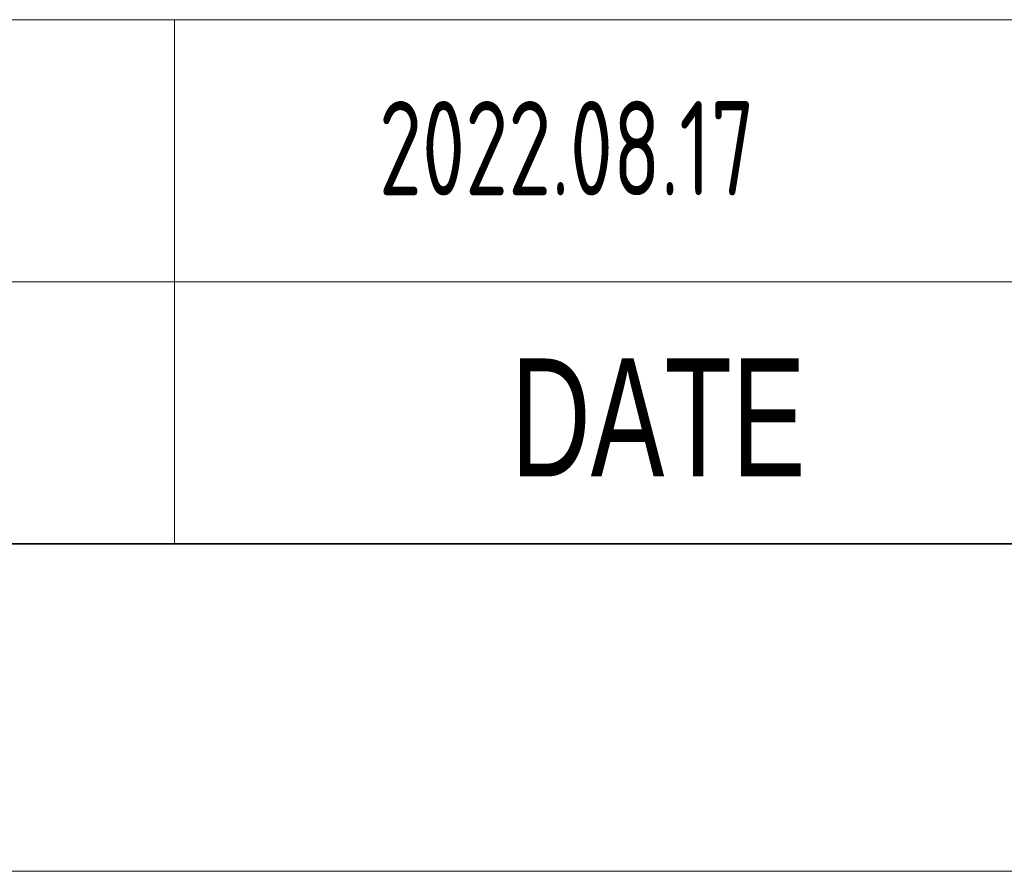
# Model space of a CAD drawing. Header units: millimetres. Extents: x 6 to 292, y 5 to 204.
# Tile 11 of 24: x 151 to 166, y 5 to 18. Entities that reach past the tile are written whole.
import ezdxf
from ezdxf.entities.mleader import LeaderData, LeaderLine
from ezdxf.enums import TextEntityAlignment as Align
from ezdxf.math import Vec2, Vec3

# ---------------------------------------------------------------- set-up
doc = ezdxf.new("R2010")
doc.units = ezdxf.units.MM
for name, color, linetype in [('Default', 7, 'Continuous'), ('图框', 7, 'Continuous'), ('细实线', 7, 'Continuous'), ('轮廓线', 7, 'Continuous')]:
    doc.layers.add(name, color=color, linetype=linetype)
doc.styles.add('SEACAD_Solid_Edge_ANSI', font='seans.ttf')

# ---------------------------------------------------------------- blocks, each defined once
blk = doc.blocks.new('SE14')
at = {"layer": '细实线', "color": 7, "linetype": 'Continuous', "lineweight": 13}
for p, q in [((153.001, 17.997), (153.001, 13.997)), ((65.001, 13.997), (167.001, 13.997)), ((153.001, 13.997), (153.001, 9.997))]:
    blk.add_line(p, q, dxfattribs=at)
blk.add_lwpolyline([(65.001, 9.997), (65.001, 17.997), (167.001, 17.997), (167.001, 9.997), (65.001, 9.997)], dxfattribs=at)
at = {"layer": '细实线', "color": 7, "linetype": 'Continuous', "lineweight": 5, "style": 'SEACAD_Solid_Edge_ANSI', "width": 0.7}
blk.add_text('DATE', height=1.8, dxfattribs=at).set_placement((158.134, 12.827), align=Align.TOP_LEFT)
blk = doc.blocks.new('_DOT')
at = {"color": 0}
blk.add_line((0, 0), (-1, 0), dxfattribs=at)
at = {"color": 0, "const_width": 0.333}
blk.add_lwpolyline([(-0.1665, 0, 1), (0.1665, 0, 1)], format="xyb", close=True, dxfattribs=at)
blk = doc.blocks.new('A4-drawing_frame')
at = {"layer": '细实线', "color": 7, "linetype": 'Continuous', "lineweight": 13}
blk.add_line((-286.5, 0), (0, 0), dxfattribs=at)
at = {"layer": '轮廓线', "color": 7, "linetype": 'Continuous', "lineweight": 35}
blk.add_line((-282, 5), (-5, 5), dxfattribs=at)

msp = doc.modelspace()

# ---------------------------------------------------------------- block references
at = {"layer": '图框', "color": 7}
msp.add_blockref('A4-drawing_frame', (292, 5), dxfattribs=at)
at = {"layer": '细实线'}
msp.add_blockref('SE14', (0, 0), dxfattribs=at)

# ---------------------------------------------------------------- leaders
at = {"layer": 'Default', "color": 7, "linetype": 'Continuous', "lineweight": 13}
ml = msp.add_multileader_mtext('Standard', dxfattribs=at)
ml.set_content('{\\pxsm0.9;\\fSolid Edge ANSI|b0||i0||c0|p34;\\W0.7;2022.08.17\\P}', color=256)
ml.set_leader_properties()
ml.set_arrow_properties(name='DOT')
ml.build(insert=Vec2(0, 0))
ml.multileader.update_dxf_attribs({"leader_type": 0, "dogleg_length": 0, "arrow_head_size": 1.44})
ctx = ml.context
ctx.base_point, ctx.char_height, ctx.arrow_head_size, ctx.landing_gap_size = Vec3(153.82, 16.029), 1.44, 1.44, 0.504
ctx.text_align_type = 1
ctx.mtext.insert, ctx.mtext.alignment = Vec3(158.988, 16.756), 2

doc.saveas('drawing.dxf')
